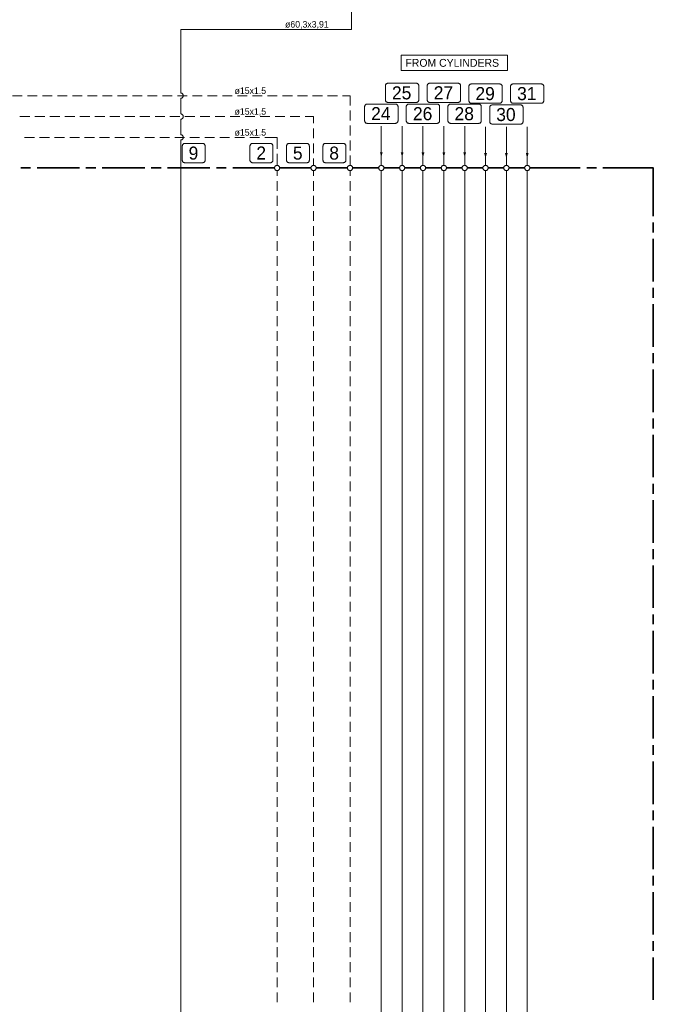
# Model space of a CAD drawing. Header units: millimetres. Extents: x 0 to 138, y 0 to 47.
# Tile 130 of 165: x 46 to 54, y 12 to 24. Entities that reach past the tile are written whole.
import ezdxf

# ---------------------------------------------------------------- set-up
doc = ezdxf.new("R2010")
doc.units = ezdxf.units.MM
for name, color, linetype in [('PDF_Geomertry', 7, 'Continuous'), ('PDF_Solid Fills', 7, 'Continuous'), ('PDF_Text', 7, 'Continuous')]:
    doc.layers.add(name, color=color, linetype=linetype)
doc.styles.add('PDF Arial', font='txt')

msp = doc.modelspace()

# ---------------------------------------------------------------- linework, layer by layer
at = {"layer": 'PDF_Geomertry', "lineweight": 15}
for points in [[(48.136, 22.709), (48.136, 23.476), (50.198, 23.476), (50.198, 27.676), (50.229, 27.668), (50.167, 27.652), (50.229, 27.637), (50.167, 27.621), (50.229, 27.605), (50.167, 27.59), (50.198, 27.581)], [(46.224, 22.678), (46.106, 22.678)], [(46.404, 22.678), (46.286, 22.678)], [(46.585, 22.678), (46.467, 22.678)], [(46.767, 22.678), (46.649, 22.678)], [(46.948, 22.678), (46.83, 22.678)], [(47.128, 22.678), (47.01, 22.678)], [(47.31, 22.678), (47.192, 22.678)], [(47.491, 22.678), (47.373, 22.678)], [(47.672, 22.678), (47.554, 22.678)], [(47.853, 22.678), (47.735, 22.678)], [(48.034, 22.678), (47.916, 22.678)], [(48.215, 22.678), (48.097, 22.678)], [(48.136, 22.458), (48.136, 22.647), (48.14, 22.647), (48.144, 22.647), (48.148, 22.648), (48.152, 22.651), (48.155, 22.653), (48.158, 22.655), (48.161, 22.659), (48.163, 22.662), (48.165, 22.666), (48.167, 22.669), (48.167, 22.673), (48.167, 22.678), (48.167, 22.682), (48.167, 22.686), (48.165, 22.69), (48.163, 22.694), (48.161, 22.697), (48.158, 22.7), (48.155, 22.703), (48.152, 22.705), (48.148, 22.707), (48.144, 22.708), (48.14, 22.709), (48.136, 22.709), (48.14, 22.709), (48.144, 22.708), (48.148, 22.707), (48.152, 22.705), (48.155, 22.703), (48.158, 22.7), (48.161, 22.697), (48.163, 22.694), (48.165, 22.69), (48.167, 22.686), (48.167, 22.682), (48.167, 22.678), (48.167, 22.673), (48.167, 22.669), (48.165, 22.666), (48.163, 22.662), (48.161, 22.659), (48.158, 22.655), (48.155, 22.653), (48.152, 22.651), (48.148, 22.648), (48.144, 22.647), (48.14, 22.647), (48.136, 22.647)], [(48.397, 22.678), (48.278, 22.678)], [(48.578, 22.678), (48.46, 22.678)], [(48.758, 22.678), (48.64, 22.678)], [(48.94, 22.678), (48.822, 22.678)], [(49.121, 22.678), (49.003, 22.678)], [(49.302, 22.678), (49.184, 22.678)], [(49.483, 22.678), (49.365, 22.678)], [(49.664, 22.678), (49.546, 22.678)], [(49.845, 22.678), (49.727, 22.678)], [(50.027, 22.678), (49.908, 22.678)], [(50.179, 22.561), (50.179, 22.678), (50.09, 22.678)], [(48.136, 22.206), (48.136, 22.395), (48.14, 22.395), (48.144, 22.396), (48.148, 22.397), (48.152, 22.399), (48.155, 22.401), (48.158, 22.404), (48.161, 22.407), (48.163, 22.41), (48.165, 22.415), (48.167, 22.418), (48.167, 22.422), (48.167, 22.426), (48.167, 22.43), (48.167, 22.435), (48.165, 22.438), (48.163, 22.442), (48.161, 22.446), (48.158, 22.448), (48.155, 22.451), (48.152, 22.453), (48.148, 22.455), (48.144, 22.457), (48.14, 22.458), (48.136, 22.458), (48.14, 22.458), (48.144, 22.457), (48.148, 22.455), (48.152, 22.453), (48.155, 22.451), (48.158, 22.448), (48.161, 22.446), (48.163, 22.442), (48.165, 22.438), (48.167, 22.435), (48.167, 22.43), (48.167, 22.426), (48.167, 22.422), (48.167, 22.418), (48.165, 22.415), (48.163, 22.41), (48.161, 22.407), (48.158, 22.404), (48.155, 22.401), (48.152, 22.399), (48.148, 22.397), (48.144, 22.396), (48.14, 22.395), (48.136, 22.395)], [(50.179, 22.38), (50.179, 22.498)], [(46.315, 22.426), (46.197, 22.426)], [(46.495, 22.426), (46.377, 22.426)], [(46.677, 22.426), (46.558, 22.426)], [(46.858, 22.426), (46.74, 22.426)], [(47.039, 22.426), (46.921, 22.426)], [(47.22, 22.426), (47.102, 22.426)], [(47.401, 22.426), (47.283, 22.426)], [(47.582, 22.426), (47.464, 22.426)], [(47.763, 22.426), (47.645, 22.426)], [(47.945, 22.426), (47.827, 22.426)], [(48.125, 22.426), (48.007, 22.426)], [(48.306, 22.426), (48.188, 22.426)], [(48.488, 22.426), (48.37, 22.426)], [(48.669, 22.426), (48.551, 22.426)], [(48.85, 22.426), (48.732, 22.426)], [(49.031, 22.426), (48.913, 22.426)], [(49.212, 22.426), (49.094, 22.426)], [(49.393, 22.426), (49.275, 22.426)], [(49.574, 22.426), (49.456, 22.426)], [(49.739, 22.345), (49.739, 22.426), (49.637, 22.426)], [(50.179, 22.199), (50.179, 22.317)], [(48.136, 5.301), (48.136, 22.144), (48.14, 22.144), (48.144, 22.144), (48.148, 22.146), (48.152, 22.148), (48.155, 22.15), (48.158, 22.153), (48.161, 22.155), (48.163, 22.159), (48.165, 22.163), (48.167, 22.167), (48.167, 22.171), (48.167, 22.175), (48.167, 22.179), (48.167, 22.183), (48.165, 22.187), (48.163, 22.19), (48.161, 22.194), (48.158, 22.197), (48.155, 22.2), (48.152, 22.202), (48.148, 22.204), (48.144, 22.205), (48.14, 22.206), (48.136, 22.206), (48.14, 22.206), (48.144, 22.205), (48.148, 22.204), (48.152, 22.202), (48.155, 22.2), (48.158, 22.197), (48.161, 22.194), (48.163, 22.19), (48.165, 22.187), (48.167, 22.183), (48.167, 22.179), (48.167, 22.175), (48.167, 22.171), (48.167, 22.167), (48.165, 22.163), (48.163, 22.159), (48.161, 22.155), (48.158, 22.153), (48.155, 22.15), (48.152, 22.148), (48.148, 22.146), (48.144, 22.144), (48.14, 22.144), (48.136, 22.144)], [(49.739, 22.164), (49.739, 22.282)], [(50.556, 22.31), (50.556, 21.996)], [(50.808, 22.31), (50.808, 21.996)], [(51.059, 22.31), (51.059, 21.996)], [(51.31, 22.31), (51.31, 21.996)], [(51.563, 22.31), (51.563, 21.996)], [(51.814, 22.301), (51.814, 21.986)], [(52.065, 22.301), (52.065, 21.986)], [(52.317, 22.301), (52.317, 21.986)], [(46.371, 22.175), (46.253, 22.175)], [(46.552, 22.175), (46.434, 22.175)], [(46.733, 22.175), (46.615, 22.175)], [(46.915, 22.175), (46.797, 22.175)], [(47.095, 22.175), (46.977, 22.175)], [(47.277, 22.175), (47.158, 22.175)], [(47.458, 22.175), (47.34, 22.175)], [(47.639, 22.175), (47.521, 22.175)], [(47.82, 22.175), (47.702, 22.175)], [(48.001, 22.175), (47.883, 22.175)], [(48.182, 22.175), (48.064, 22.175)], [(48.363, 22.175), (48.245, 22.175)], [(48.545, 22.175), (48.427, 22.175)], [(48.725, 22.175), (48.607, 22.175)], [(48.906, 22.175), (48.788, 22.175)], [(49.088, 22.175), (48.97, 22.175)], [(49.299, 22.038), (49.299, 22.175), (49.151, 22.175)], [(49.739, 21.983), (49.739, 22.101)], [(50.179, 22.018), (50.179, 22.136)], [(49.299, 21.839), (49.299, 21.975)], [(50.556, 21.839), (50.556, 22.058)], [(50.808, 21.839), (50.808, 22.058)], [(51.059, 21.839), (51.059, 22.058)], [(51.31, 21.839), (51.31, 22.058)], [(51.563, 21.839), (51.563, 22.058)], [(51.814, 21.839), (51.814, 22.049)], [(52.065, 21.839), (52.065, 22.049)], [(52.317, 21.839), (52.317, 22.049)], [(49.739, 21.839), (49.739, 21.92)], [(50.179, 21.839), (50.179, 21.955)], [(49.299, 21.776), (49.299, 21.712)], [(49.739, 21.776), (49.739, 21.712)], [(50.179, 21.712), (50.179, 21.776)], [(50.556, 21.776), (50.556, 4.201)], [(50.808, 21.776), (50.808, 4.201)], [(51.059, 21.776), (51.059, 4.201)], [(51.31, 4.201), (51.31, 21.776)], [(51.563, 21.776), (51.563, 4.201)], [(51.814, 21.776), (51.814, 4.201)], [(52.065, 4.201), (52.065, 21.776)], [(52.317, 21.776), (52.317, 4.201)], [(49.299, 21.649), (49.299, 21.531)], [(49.739, 21.649), (49.739, 21.531)], [(50.179, 21.531), (50.179, 21.649)], [(49.299, 21.469), (49.299, 21.351)], [(49.739, 21.469), (49.739, 21.351)], [(50.179, 21.351), (50.179, 21.469)], [(49.299, 21.287), (49.299, 21.169)], [(49.739, 21.287), (49.739, 21.169)], [(50.179, 21.169), (50.179, 21.287)], [(49.299, 21.106), (49.299, 20.988)], [(49.739, 21.106), (49.739, 20.988)], [(50.179, 20.988), (50.179, 21.106)], [(49.299, 20.925), (49.299, 20.807)], [(49.739, 20.925), (49.739, 20.807)], [(50.179, 20.807), (50.179, 20.925)], [(49.299, 20.744), (49.299, 20.626)], [(49.739, 20.744), (49.739, 20.626)], [(50.179, 20.626), (50.179, 20.744)], [(49.299, 20.563), (49.299, 20.445)], [(49.739, 20.563), (49.739, 20.445)], [(50.179, 20.445), (50.179, 20.563)], [(49.299, 20.382), (49.299, 20.264)], [(49.739, 20.382), (49.739, 20.264)], [(50.179, 20.264), (50.179, 20.382)], [(49.299, 20.201), (49.299, 20.083)], [(49.739, 20.201), (49.739, 20.083)], [(50.179, 20.083), (50.179, 20.201)], [(49.299, 20.019), (49.299, 19.901)], [(49.739, 20.019), (49.739, 19.901)], [(50.179, 19.901), (50.179, 20.019)], [(49.299, 19.839), (49.299, 19.721)], [(49.739, 19.839), (49.739, 19.721)], [(50.179, 19.721), (50.179, 19.839)], [(49.299, 19.658), (49.299, 19.54)], [(49.739, 19.658), (49.739, 19.54)], [(50.179, 19.54), (50.179, 19.658)], [(49.299, 19.476), (49.299, 19.358)], [(49.739, 19.476), (49.739, 19.358)], [(50.179, 19.358), (50.179, 19.476)], [(49.299, 19.295), (49.299, 19.177)], [(49.739, 19.295), (49.739, 19.177)], [(50.179, 19.177), (50.179, 19.295)], [(49.299, 19.114), (49.299, 18.996)], [(49.739, 19.114), (49.739, 18.996)], [(50.179, 18.996), (50.179, 19.114)], [(49.299, 18.933), (49.299, 18.815)], [(49.739, 18.933), (49.739, 18.815)], [(50.179, 18.815), (50.179, 18.933)], [(49.299, 18.752), (49.299, 18.634)], [(49.739, 18.752), (49.739, 18.634)], [(50.179, 18.634), (50.179, 18.752)], [(49.299, 18.571), (49.299, 18.453)], [(49.739, 18.571), (49.739, 18.453)], [(50.179, 18.453), (50.179, 18.571)], [(49.299, 18.39), (49.299, 18.272)], [(49.739, 18.39), (49.739, 18.272)], [(50.179, 18.272), (50.179, 18.39)], [(49.299, 18.209), (49.299, 18.091)], [(49.739, 18.209), (49.739, 18.091)], [(50.179, 18.091), (50.179, 18.209)], [(49.299, 18.028), (49.299, 17.91)], [(49.739, 18.028), (49.739, 17.91)], [(50.179, 17.91), (50.179, 18.028)], [(49.299, 17.847), (49.299, 17.728)], [(49.739, 17.847), (49.739, 17.728)], [(50.179, 17.728), (50.179, 17.847)], [(49.299, 17.665), (49.299, 17.547)], [(49.739, 17.665), (49.739, 17.547)], [(50.179, 17.547), (50.179, 17.665)], [(49.299, 17.484), (49.299, 17.366)], [(49.739, 17.484), (49.739, 17.366)], [(50.179, 17.366), (50.179, 17.484)], [(49.299, 17.303), (49.299, 17.185)], [(49.739, 17.303), (49.739, 17.185)], [(50.179, 17.185), (50.179, 17.303)], [(49.299, 17.122), (49.299, 17.004)], [(49.739, 17.122), (49.739, 17.004)], [(50.179, 17.004), (50.179, 17.122)], [(49.299, 16.941), (49.299, 16.823)], [(49.739, 16.941), (49.739, 16.823)], [(50.179, 16.823), (50.179, 16.941)], [(49.299, 16.76), (49.299, 16.642)], [(49.739, 16.76), (49.739, 16.642)], [(50.179, 16.642), (50.179, 16.76)], [(49.299, 16.579), (49.299, 16.46)], [(49.739, 16.579), (49.739, 16.46)], [(50.179, 16.46), (50.179, 16.579)], [(49.299, 16.398), (49.299, 16.28)], [(49.739, 16.398), (49.739, 16.28)], [(50.179, 16.28), (50.179, 16.398)], [(49.299, 16.217), (49.299, 16.098)], [(49.739, 16.217), (49.739, 16.098)], [(50.179, 16.098), (50.179, 16.217)], [(49.299, 16.035), (49.299, 15.917)], [(49.739, 16.035), (49.739, 15.917)], [(50.179, 15.917), (50.179, 16.035)], [(49.299, 15.854), (49.299, 15.736)], [(49.739, 15.854), (49.739, 15.736)], [(50.179, 15.736), (50.179, 15.854)], [(49.299, 15.673), (49.299, 15.555)], [(49.739, 15.673), (49.739, 15.555)], [(50.179, 15.555), (50.179, 15.673)], [(49.299, 15.492), (49.299, 15.374)], [(49.739, 15.492), (49.739, 15.374)], [(50.179, 15.374), (50.179, 15.492)], [(49.299, 15.311), (49.299, 15.193)], [(49.739, 15.311), (49.739, 15.193)], [(50.179, 15.193), (50.179, 15.311)], [(49.299, 15.13), (49.299, 15.012)], [(49.739, 15.13), (49.739, 15.012)], [(50.179, 15.012), (50.179, 15.13)], [(49.299, 14.949), (49.299, 14.83)], [(49.739, 14.949), (49.739, 14.83)], [(50.179, 14.83), (50.179, 14.949)], [(49.299, 14.768), (49.299, 14.65)], [(49.739, 14.768), (49.739, 14.65)], [(50.179, 14.65), (50.179, 14.768)], [(49.299, 14.587), (49.299, 14.469)], [(49.739, 14.587), (49.739, 14.469)], [(50.179, 14.469), (50.179, 14.587)], [(49.299, 14.405), (49.299, 14.287)], [(49.739, 14.405), (49.739, 14.287)], [(50.179, 14.287), (50.179, 14.405)], [(49.299, 14.224), (49.299, 14.106)], [(49.739, 14.224), (49.739, 14.106)], [(50.179, 14.106), (50.179, 14.224)], [(49.299, 14.044), (49.299, 13.926)], [(49.739, 14.044), (49.739, 13.926)], [(50.179, 13.926), (50.179, 14.044)], [(49.299, 13.862), (49.299, 13.744)], [(49.739, 13.862), (49.739, 13.744)], [(50.179, 13.744), (50.179, 13.862)], [(49.299, 13.681), (49.299, 13.563)], [(49.739, 13.681), (49.739, 13.563)], [(50.179, 13.563), (50.179, 13.681)], [(49.299, 13.5), (49.299, 13.382)], [(49.739, 13.5), (49.739, 13.382)], [(50.179, 13.382), (50.179, 13.5)], [(49.299, 13.319), (49.299, 13.201)], [(49.739, 13.319), (49.739, 13.201)], [(50.179, 13.201), (50.179, 13.319)], [(49.299, 13.138), (49.299, 13.02)], [(49.739, 13.138), (49.739, 13.02)], [(50.179, 13.02), (50.179, 13.138)], [(49.299, 12.957), (49.299, 12.839)], [(49.739, 12.957), (49.739, 12.839)], [(50.179, 12.839), (50.179, 12.957)], [(49.299, 12.776), (49.299, 12.658)], [(49.739, 12.776), (49.739, 12.658)], [(50.179, 12.658), (50.179, 12.776)], [(49.299, 12.594), (49.299, 12.476)], [(49.739, 12.594), (49.739, 12.476)], [(50.179, 12.476), (50.179, 12.594)], [(49.299, 12.414), (49.299, 12.296)], [(49.739, 12.414), (49.739, 12.296)], [(50.179, 12.296), (50.179, 12.414)], [(49.299, 12.233), (49.299, 12.115)], [(49.739, 12.233), (49.739, 12.115)], [(50.179, 12.115), (50.179, 12.233)], [(49.299, 12.051), (49.299, 11.933)], [(49.739, 12.051), (49.739, 11.933)], [(50.179, 11.933), (50.179, 12.051)], [(49.299, 11.87), (49.299, 11.752)], [(49.739, 11.87), (49.739, 11.752)], [(50.179, 11.752), (50.179, 11.87)]]:
    msp.add_lwpolyline(points, dxfattribs=at)
for points in [[(50.795, 23.168), (50.795, 22.98), (52.078, 22.98), (52.078, 23.168), (50.795, 23.168)], [(49.331, 21.807), (49.33, 21.811), (49.329, 21.815), (49.328, 21.819), (49.327, 21.823), (49.324, 21.826), (49.322, 21.829), (49.318, 21.832), (49.315, 21.834), (49.311, 21.836), (49.307, 21.837), (49.303, 21.838), (49.299, 21.839), (49.295, 21.838), (49.291, 21.837), (49.287, 21.836), (49.283, 21.834), (49.28, 21.832), (49.277, 21.829), (49.274, 21.826), (49.272, 21.823), (49.27, 21.819), (49.269, 21.815), (49.268, 21.811), (49.267, 21.807), (49.268, 21.803), (49.269, 21.799), (49.27, 21.795), (49.272, 21.792), (49.274, 21.788), (49.277, 21.785), (49.28, 21.782), (49.283, 21.78), (49.287, 21.778), (49.291, 21.777), (49.295, 21.776), (49.299, 21.776), (49.303, 21.776), (49.307, 21.777), (49.311, 21.778), (49.315, 21.78), (49.318, 21.782), (49.322, 21.785), (49.324, 21.788), (49.327, 21.792), (49.328, 21.795), (49.329, 21.799), (49.33, 21.803), (49.331, 21.807)], [(49.771, 21.807), (49.77, 21.811), (49.77, 21.815), (49.768, 21.819), (49.766, 21.823), (49.764, 21.826), (49.761, 21.829), (49.758, 21.832), (49.755, 21.834), (49.752, 21.836), (49.747, 21.837), (49.743, 21.838), (49.739, 21.839), (49.735, 21.838), (49.731, 21.837), (49.727, 21.836), (49.724, 21.834), (49.72, 21.832), (49.717, 21.829), (49.714, 21.826), (49.712, 21.823), (49.71, 21.819), (49.709, 21.815), (49.708, 21.811), (49.708, 21.807), (49.708, 21.803), (49.709, 21.799), (49.71, 21.795), (49.712, 21.792), (49.714, 21.788), (49.717, 21.785), (49.72, 21.782), (49.724, 21.78), (49.727, 21.778), (49.731, 21.777), (49.735, 21.776), (49.739, 21.776), (49.743, 21.776), (49.747, 21.777), (49.752, 21.778), (49.755, 21.78), (49.758, 21.782), (49.761, 21.785), (49.764, 21.788), (49.766, 21.792), (49.768, 21.795), (49.77, 21.799), (49.77, 21.803), (49.771, 21.807)], [(50.21, 21.807), (50.21, 21.811), (50.21, 21.815), (50.208, 21.819), (50.206, 21.823), (50.204, 21.826), (50.202, 21.829), (50.199, 21.832), (50.195, 21.834), (50.191, 21.836), (50.188, 21.837), (50.183, 21.838), (50.179, 21.839), (50.175, 21.838), (50.171, 21.837), (50.167, 21.836), (50.163, 21.834), (50.16, 21.832), (50.157, 21.829), (50.154, 21.826), (50.152, 21.823), (50.15, 21.819), (50.149, 21.815), (50.148, 21.811), (50.148, 21.807), (50.148, 21.803), (50.149, 21.799), (50.15, 21.795), (50.152, 21.792), (50.154, 21.788), (50.157, 21.785), (50.16, 21.782), (50.163, 21.78), (50.167, 21.778), (50.171, 21.777), (50.175, 21.776), (50.179, 21.776), (50.183, 21.776), (50.188, 21.777), (50.191, 21.778), (50.195, 21.78), (50.199, 21.782), (50.202, 21.785), (50.204, 21.788), (50.206, 21.792), (50.208, 21.795), (50.21, 21.799), (50.21, 21.803), (50.21, 21.807)], [(50.588, 21.807), (50.588, 21.811), (50.587, 21.815), (50.585, 21.819), (50.583, 21.823), (50.581, 21.826), (50.578, 21.829), (50.576, 21.832), (50.572, 21.834), (50.568, 21.836), (50.565, 21.837), (50.56, 21.838), (50.556, 21.839), (50.552, 21.838), (50.548, 21.837), (50.545, 21.836), (50.54, 21.834), (50.538, 21.832), (50.534, 21.829), (50.531, 21.826), (50.529, 21.823), (50.527, 21.819), (50.526, 21.815), (50.525, 21.811), (50.525, 21.807), (50.525, 21.803), (50.526, 21.799), (50.527, 21.795), (50.529, 21.792), (50.531, 21.788), (50.534, 21.785), (50.538, 21.782), (50.54, 21.78), (50.545, 21.778), (50.548, 21.777), (50.552, 21.776), (50.556, 21.776), (50.56, 21.776), (50.565, 21.777), (50.568, 21.778), (50.572, 21.78), (50.576, 21.782), (50.578, 21.785), (50.581, 21.788), (50.583, 21.792), (50.585, 21.795), (50.587, 21.799), (50.588, 21.803), (50.588, 21.807)], [(50.839, 21.807), (50.839, 21.811), (50.838, 21.815), (50.837, 21.819), (50.835, 21.823), (50.833, 21.826), (50.83, 21.829), (50.827, 21.832), (50.824, 21.834), (50.82, 21.836), (50.816, 21.837), (50.812, 21.838), (50.808, 21.839), (50.803, 21.838), (50.8, 21.837), (50.796, 21.836), (50.792, 21.834), (50.789, 21.832), (50.785, 21.829), (50.783, 21.826), (50.781, 21.823), (50.778, 21.819), (50.778, 21.815), (50.777, 21.811), (50.777, 21.807), (50.777, 21.803), (50.778, 21.799), (50.778, 21.795), (50.781, 21.792), (50.783, 21.788), (50.785, 21.785), (50.789, 21.782), (50.792, 21.78), (50.796, 21.778), (50.8, 21.777), (50.803, 21.776), (50.808, 21.776), (50.812, 21.776), (50.816, 21.777), (50.82, 21.778), (50.824, 21.78), (50.827, 21.782), (50.83, 21.785), (50.833, 21.788), (50.835, 21.792), (50.837, 21.795), (50.838, 21.799), (50.839, 21.803), (50.839, 21.807)], [(51.091, 21.807), (51.09, 21.811), (51.09, 21.815), (51.088, 21.819), (51.087, 21.823), (51.084, 21.826), (51.081, 21.829), (51.078, 21.832), (51.075, 21.834), (51.072, 21.836), (51.067, 21.837), (51.063, 21.838), (51.059, 21.839), (51.055, 21.838), (51.052, 21.837), (51.047, 21.836), (51.044, 21.834), (51.04, 21.832), (51.037, 21.829), (51.034, 21.826), (51.032, 21.823), (51.031, 21.819), (51.029, 21.815), (51.028, 21.811), (51.028, 21.807), (51.028, 21.803), (51.029, 21.799), (51.031, 21.795), (51.032, 21.792), (51.034, 21.788), (51.037, 21.785), (51.04, 21.782), (51.044, 21.78), (51.047, 21.778), (51.052, 21.777), (51.055, 21.776), (51.059, 21.776), (51.063, 21.776), (51.067, 21.777), (51.072, 21.778), (51.075, 21.78), (51.078, 21.782), (51.081, 21.785), (51.084, 21.788), (51.087, 21.792), (51.088, 21.795), (51.09, 21.799), (51.09, 21.803), (51.091, 21.807)], [(51.342, 21.807), (51.342, 21.811), (51.341, 21.815), (51.34, 21.819), (51.338, 21.823), (51.335, 21.826), (51.333, 21.829), (51.33, 21.832), (51.327, 21.834), (51.323, 21.836), (51.319, 21.837), (51.315, 21.838), (51.31, 21.839), (51.307, 21.838), (51.303, 21.837), (51.299, 21.836), (51.295, 21.834), (51.292, 21.832), (51.288, 21.829), (51.286, 21.826), (51.283, 21.823), (51.282, 21.819), (51.281, 21.815), (51.28, 21.811), (51.279, 21.807), (51.28, 21.803), (51.281, 21.799), (51.282, 21.795), (51.283, 21.792), (51.286, 21.788), (51.288, 21.785), (51.292, 21.782), (51.295, 21.78), (51.299, 21.778), (51.303, 21.777), (51.307, 21.776), (51.31, 21.776), (51.315, 21.776), (51.319, 21.777), (51.323, 21.778), (51.327, 21.78), (51.33, 21.782), (51.333, 21.785), (51.335, 21.788), (51.338, 21.792), (51.34, 21.795), (51.341, 21.799), (51.342, 21.803), (51.342, 21.807)], [(51.594, 21.807), (51.593, 21.811), (51.592, 21.815), (51.591, 21.819), (51.59, 21.823), (51.587, 21.826), (51.585, 21.829), (51.581, 21.832), (51.578, 21.834), (51.574, 21.836), (51.57, 21.837), (51.566, 21.838), (51.563, 21.839), (51.558, 21.838), (51.554, 21.837), (51.55, 21.836), (51.547, 21.834), (51.543, 21.832), (51.54, 21.829), (51.538, 21.826), (51.535, 21.823), (51.533, 21.819), (51.532, 21.815), (51.531, 21.811), (51.531, 21.807), (51.531, 21.803), (51.532, 21.799), (51.533, 21.795), (51.535, 21.792), (51.538, 21.788), (51.54, 21.785), (51.543, 21.782), (51.547, 21.78), (51.55, 21.778), (51.554, 21.777), (51.558, 21.776), (51.563, 21.776), (51.566, 21.776), (51.57, 21.777), (51.574, 21.778), (51.578, 21.78), (51.581, 21.782), (51.585, 21.785), (51.587, 21.788), (51.59, 21.792), (51.591, 21.795), (51.592, 21.799), (51.593, 21.803), (51.594, 21.807)], [(51.845, 21.807), (51.845, 21.811), (51.844, 21.815), (51.843, 21.819), (51.841, 21.823), (51.839, 21.826), (51.836, 21.829), (51.833, 21.832), (51.829, 21.834), (51.826, 21.836), (51.822, 21.837), (51.818, 21.838), (51.814, 21.839), (51.81, 21.838), (51.806, 21.837), (51.802, 21.836), (51.798, 21.834), (51.795, 21.832), (51.792, 21.829), (51.789, 21.826), (51.786, 21.823), (51.785, 21.819), (51.783, 21.815), (51.783, 21.811), (51.782, 21.807), (51.783, 21.803), (51.783, 21.799), (51.785, 21.795), (51.786, 21.792), (51.789, 21.788), (51.792, 21.785), (51.795, 21.782), (51.798, 21.78), (51.802, 21.778), (51.806, 21.777), (51.81, 21.776), (51.814, 21.776), (51.818, 21.776), (51.822, 21.777), (51.826, 21.778), (51.829, 21.78), (51.833, 21.782), (51.836, 21.785), (51.839, 21.788), (51.841, 21.792), (51.843, 21.795), (51.844, 21.799), (51.845, 21.803), (51.845, 21.807)], [(52.097, 21.807), (52.097, 21.811), (52.096, 21.815), (52.095, 21.819), (52.092, 21.823), (52.09, 21.826), (52.088, 21.829), (52.084, 21.832), (52.081, 21.834), (52.077, 21.836), (52.074, 21.837), (52.07, 21.838), (52.065, 21.839), (52.061, 21.838), (52.057, 21.837), (52.053, 21.836), (52.049, 21.834), (52.046, 21.832), (52.043, 21.829), (52.04, 21.826), (52.038, 21.823), (52.036, 21.819), (52.035, 21.815), (52.034, 21.811), (52.034, 21.807), (52.034, 21.803), (52.035, 21.799), (52.036, 21.795), (52.038, 21.792), (52.04, 21.788), (52.043, 21.785), (52.046, 21.782), (52.049, 21.78), (52.053, 21.778), (52.057, 21.777), (52.061, 21.776), (52.065, 21.776), (52.07, 21.776), (52.074, 21.777), (52.077, 21.778), (52.081, 21.78), (52.084, 21.782), (52.088, 21.785), (52.09, 21.788), (52.092, 21.792), (52.095, 21.795), (52.096, 21.799), (52.097, 21.803), (52.097, 21.807)], [(52.348, 21.807), (52.348, 21.811), (52.347, 21.815), (52.346, 21.819), (52.344, 21.823), (52.342, 21.826), (52.339, 21.829), (52.335, 21.832), (52.333, 21.834), (52.328, 21.836), (52.325, 21.837), (52.321, 21.838), (52.317, 21.839), (52.313, 21.838), (52.308, 21.837), (52.305, 21.836), (52.301, 21.834), (52.297, 21.832), (52.295, 21.829), (52.292, 21.826), (52.29, 21.823), (52.288, 21.819), (52.286, 21.815), (52.285, 21.811), (52.285, 21.807), (52.285, 21.803), (52.286, 21.799), (52.288, 21.795), (52.29, 21.792), (52.292, 21.788), (52.295, 21.785), (52.297, 21.782), (52.301, 21.78), (52.305, 21.778), (52.308, 21.777), (52.313, 21.776), (52.317, 21.776), (52.321, 21.776), (52.325, 21.777), (52.328, 21.778), (52.333, 21.78), (52.335, 21.782), (52.339, 21.785), (52.342, 21.788), (52.344, 21.792), (52.346, 21.795), (52.347, 21.799), (52.348, 21.803), (52.348, 21.807)]]:
    msp.add_lwpolyline(points, close=True, dxfattribs=at)
at = {"layer": 'PDF_Geomertry', "lineweight": 9}
for points in [[(50.978, 22.828), (50.982, 22.828), (50.985, 22.828), (50.99, 22.826), (50.993, 22.824), (50.997, 22.822), (51, 22.819), (51.003, 22.817), (51.005, 22.813), (51.006, 22.809), (51.008, 22.805), (51.009, 22.801), (51.009, 22.797), (51.009, 22.628), (51.009, 22.623), (51.008, 22.619), (51.006, 22.615), (51.005, 22.612), (51.003, 22.608), (51, 22.605), (50.997, 22.603), (50.993, 22.6), (50.99, 22.598), (50.985, 22.597), (50.982, 22.597), (50.978, 22.596), (50.638, 22.596), (50.634, 22.597), (50.63, 22.597), (50.626, 22.598), (50.622, 22.6), (50.619, 22.603), (50.616, 22.605), (50.613, 22.608), (50.611, 22.612), (50.609, 22.615), (50.608, 22.619), (50.607, 22.623), (50.607, 22.628), (50.607, 22.797), (50.607, 22.801), (50.608, 22.805), (50.609, 22.809), (50.611, 22.813), (50.613, 22.817), (50.616, 22.819), (50.619, 22.822), (50.622, 22.824), (50.626, 22.826), (50.63, 22.828), (50.634, 22.828), (50.638, 22.828), (50.978, 22.828)], [(51.481, 22.828), (51.485, 22.828), (51.489, 22.828), (51.492, 22.826), (51.497, 22.824), (51.499, 22.822), (51.503, 22.819), (51.506, 22.817), (51.508, 22.813), (51.51, 22.809), (51.511, 22.805), (51.512, 22.801), (51.512, 22.797), (51.512, 22.628), (51.512, 22.623), (51.511, 22.619), (51.51, 22.615), (51.508, 22.612), (51.506, 22.608), (51.503, 22.605), (51.499, 22.603), (51.497, 22.6), (51.492, 22.598), (51.489, 22.597), (51.485, 22.597), (51.481, 22.596), (51.141, 22.596), (51.137, 22.597), (51.133, 22.597), (51.129, 22.598), (51.125, 22.6), (51.122, 22.603), (51.119, 22.605), (51.116, 22.608), (51.114, 22.612), (51.112, 22.615), (51.11, 22.619), (51.11, 22.623), (51.11, 22.628), (51.11, 22.797), (51.11, 22.801), (51.11, 22.805), (51.112, 22.809), (51.114, 22.813), (51.116, 22.817), (51.119, 22.819), (51.122, 22.822), (51.125, 22.824), (51.129, 22.826), (51.133, 22.828), (51.137, 22.828), (51.141, 22.828), (51.481, 22.828)], [(51.983, 22.819), (51.988, 22.819), (51.992, 22.818), (51.995, 22.817), (51.999, 22.815), (52.003, 22.812), (52.006, 22.81), (52.008, 22.807), (52.01, 22.803), (52.013, 22.8), (52.014, 22.796), (52.015, 22.792), (52.015, 22.787), (52.015, 22.618), (52.015, 22.614), (52.014, 22.61), (52.013, 22.606), (52.01, 22.602), (52.008, 22.599), (52.006, 22.596), (52.003, 22.593), (51.999, 22.591), (51.995, 22.589), (51.992, 22.587), (51.988, 22.587), (51.983, 22.587), (51.644, 22.587), (51.64, 22.587), (51.636, 22.587), (51.632, 22.589), (51.628, 22.591), (51.625, 22.593), (51.622, 22.596), (51.619, 22.599), (51.617, 22.602), (51.615, 22.606), (51.614, 22.61), (51.613, 22.614), (51.613, 22.618), (51.613, 22.787), (51.613, 22.792), (51.614, 22.796), (51.615, 22.8), (51.617, 22.803), (51.619, 22.807), (51.622, 22.81), (51.625, 22.812), (51.628, 22.815), (51.632, 22.817), (51.636, 22.818), (51.64, 22.819), (51.644, 22.819), (51.983, 22.819)], [(52.486, 22.819), (52.49, 22.819), (52.495, 22.818), (52.499, 22.817), (52.502, 22.815), (52.506, 22.812), (52.508, 22.81), (52.511, 22.807), (52.514, 22.803), (52.515, 22.8), (52.517, 22.796), (52.517, 22.792), (52.518, 22.787), (52.518, 22.618), (52.517, 22.614), (52.517, 22.61), (52.515, 22.606), (52.514, 22.602), (52.511, 22.599), (52.508, 22.596), (52.506, 22.593), (52.502, 22.591), (52.499, 22.589), (52.495, 22.587), (52.49, 22.587), (52.486, 22.587), (52.147, 22.587), (52.143, 22.587), (52.139, 22.587), (52.135, 22.589), (52.131, 22.591), (52.128, 22.593), (52.124, 22.596), (52.122, 22.599), (52.12, 22.602), (52.118, 22.606), (52.117, 22.61), (52.116, 22.614), (52.115, 22.618), (52.115, 22.787), (52.116, 22.792), (52.117, 22.796), (52.118, 22.8), (52.12, 22.803), (52.122, 22.807), (52.124, 22.81), (52.128, 22.812), (52.131, 22.815), (52.135, 22.817), (52.139, 22.818), (52.143, 22.819), (52.147, 22.819), (52.486, 22.819)], [(50.727, 22.577), (50.73, 22.577), (50.734, 22.576), (50.738, 22.575), (50.742, 22.573), (50.745, 22.571), (50.749, 22.568), (50.751, 22.565), (50.753, 22.562), (50.755, 22.558), (50.756, 22.554), (50.757, 22.55), (50.758, 22.546), (50.758, 22.376), (50.757, 22.372), (50.756, 22.368), (50.755, 22.364), (50.753, 22.36), (50.751, 22.357), (50.749, 22.354), (50.745, 22.351), (50.742, 22.348), (50.738, 22.347), (50.734, 22.346), (50.73, 22.345), (50.727, 22.344), (50.387, 22.344), (50.383, 22.345), (50.378, 22.346), (50.374, 22.347), (50.371, 22.348), (50.367, 22.351), (50.365, 22.354), (50.362, 22.357), (50.359, 22.36), (50.358, 22.364), (50.356, 22.368), (50.356, 22.372), (50.355, 22.376), (50.355, 22.546), (50.356, 22.55), (50.356, 22.554), (50.358, 22.558), (50.359, 22.562), (50.362, 22.565), (50.365, 22.568), (50.367, 22.571), (50.371, 22.573), (50.374, 22.575), (50.378, 22.576), (50.383, 22.577), (50.387, 22.577), (50.727, 22.577)], [(51.229, 22.577), (51.233, 22.577), (51.237, 22.576), (51.241, 22.575), (51.245, 22.573), (51.248, 22.571), (51.252, 22.568), (51.254, 22.565), (51.256, 22.562), (51.258, 22.558), (51.259, 22.554), (51.26, 22.55), (51.26, 22.546), (51.26, 22.376), (51.26, 22.372), (51.259, 22.368), (51.258, 22.364), (51.256, 22.36), (51.254, 22.357), (51.252, 22.354), (51.248, 22.351), (51.245, 22.348), (51.241, 22.347), (51.237, 22.346), (51.233, 22.345), (51.229, 22.344), (50.89, 22.344), (50.885, 22.345), (50.881, 22.346), (50.878, 22.347), (50.874, 22.348), (50.87, 22.351), (50.867, 22.354), (50.865, 22.357), (50.863, 22.36), (50.86, 22.364), (50.859, 22.368), (50.858, 22.372), (50.858, 22.376), (50.858, 22.546), (50.858, 22.55), (50.859, 22.554), (50.86, 22.558), (50.863, 22.562), (50.865, 22.565), (50.867, 22.568), (50.87, 22.571), (50.874, 22.573), (50.878, 22.575), (50.881, 22.576), (50.885, 22.577), (50.89, 22.577), (51.229, 22.577)], [(51.732, 22.577), (51.736, 22.577), (51.74, 22.576), (51.744, 22.575), (51.748, 22.573), (51.752, 22.571), (51.754, 22.568), (51.757, 22.565), (51.759, 22.562), (51.761, 22.558), (51.763, 22.554), (51.763, 22.55), (51.763, 22.546), (51.763, 22.376), (51.763, 22.372), (51.763, 22.368), (51.761, 22.364), (51.759, 22.36), (51.757, 22.357), (51.754, 22.354), (51.752, 22.351), (51.748, 22.348), (51.744, 22.347), (51.74, 22.346), (51.736, 22.345), (51.732, 22.344), (51.392, 22.344), (51.388, 22.345), (51.384, 22.346), (51.381, 22.347), (51.377, 22.348), (51.374, 22.351), (51.37, 22.354), (51.367, 22.357), (51.365, 22.36), (51.363, 22.364), (51.362, 22.368), (51.361, 22.372), (51.361, 22.376), (51.361, 22.546), (51.361, 22.55), (51.362, 22.554), (51.363, 22.558), (51.365, 22.562), (51.367, 22.565), (51.37, 22.568), (51.374, 22.571), (51.377, 22.573), (51.381, 22.575), (51.384, 22.576), (51.388, 22.577), (51.392, 22.577), (51.732, 22.577)], [(52.235, 22.568), (52.239, 22.567), (52.243, 22.567), (52.247, 22.565), (52.251, 22.564), (52.254, 22.561), (52.257, 22.558), (52.26, 22.555), (52.262, 22.552), (52.264, 22.548), (52.265, 22.544), (52.266, 22.54), (52.266, 22.536), (52.266, 22.367), (52.266, 22.362), (52.265, 22.358), (52.264, 22.355), (52.262, 22.351), (52.26, 22.347), (52.257, 22.344), (52.254, 22.342), (52.251, 22.34), (52.247, 22.337), (52.243, 22.336), (52.239, 22.335), (52.235, 22.335), (51.895, 22.335), (51.891, 22.335), (51.888, 22.336), (51.883, 22.337), (51.88, 22.34), (51.877, 22.342), (51.873, 22.344), (51.87, 22.347), (51.868, 22.351), (51.867, 22.355), (51.865, 22.358), (51.864, 22.362), (51.864, 22.367), (51.864, 22.536), (51.864, 22.54), (51.865, 22.544), (51.867, 22.548), (51.868, 22.552), (51.87, 22.555), (51.873, 22.558), (51.877, 22.561), (51.88, 22.564), (51.883, 22.565), (51.888, 22.567), (51.891, 22.567), (51.895, 22.568), (52.235, 22.568)], [(48.4, 22.103), (48.404, 22.102), (48.408, 22.101), (48.412, 22.1), (48.416, 22.098), (48.42, 22.096), (48.422, 22.093), (48.425, 22.09), (48.427, 22.087), (48.429, 22.083), (48.431, 22.079), (48.431, 22.075), (48.431, 22.071), (48.431, 21.901), (48.431, 21.897), (48.431, 21.893), (48.429, 21.89), (48.427, 21.885), (48.425, 21.882), (48.422, 21.879), (48.42, 21.876), (48.416, 21.874), (48.412, 21.872), (48.408, 21.871), (48.404, 21.87), (48.4, 21.87), (48.186, 21.87), (48.182, 21.87), (48.178, 21.871), (48.174, 21.872), (48.171, 21.874), (48.167, 21.876), (48.164, 21.879), (48.161, 21.882), (48.159, 21.885), (48.157, 21.89), (48.156, 21.893), (48.155, 21.897), (48.155, 21.901), (48.155, 22.071), (48.155, 22.075), (48.156, 22.079), (48.157, 22.083), (48.159, 22.087), (48.161, 22.09), (48.164, 22.093), (48.167, 22.096), (48.171, 22.098), (48.174, 22.1), (48.178, 22.101), (48.182, 22.102), (48.186, 22.103), (48.4, 22.103)], [(49.217, 22.103), (49.222, 22.102), (49.226, 22.101), (49.229, 22.1), (49.233, 22.098), (49.236, 22.096), (49.24, 22.093), (49.242, 22.09), (49.245, 22.087), (49.247, 22.083), (49.248, 22.079), (49.249, 22.075), (49.249, 22.071), (49.249, 21.901), (49.249, 21.897), (49.248, 21.893), (49.247, 21.89), (49.245, 21.885), (49.242, 21.882), (49.24, 21.879), (49.236, 21.876), (49.233, 21.874), (49.229, 21.872), (49.226, 21.871), (49.222, 21.87), (49.217, 21.87), (49.003, 21.87), (48.999, 21.87), (48.995, 21.871), (48.992, 21.872), (48.988, 21.874), (48.985, 21.876), (48.981, 21.879), (48.978, 21.882), (48.977, 21.885), (48.974, 21.89), (48.973, 21.893), (48.972, 21.897), (48.972, 21.901), (48.972, 22.071), (48.972, 22.075), (48.973, 22.079), (48.974, 22.083), (48.977, 22.087), (48.978, 22.09), (48.981, 22.093), (48.985, 22.096), (48.988, 22.098), (48.992, 22.1), (48.995, 22.101), (48.999, 22.102), (49.003, 22.103), (49.217, 22.103)], [(49.658, 22.103), (49.661, 22.102), (49.665, 22.101), (49.67, 22.1), (49.673, 22.098), (49.677, 22.096), (49.68, 22.093), (49.682, 22.09), (49.685, 22.087), (49.686, 22.083), (49.688, 22.079), (49.688, 22.075), (49.689, 22.071), (49.689, 21.901), (49.688, 21.897), (49.688, 21.893), (49.686, 21.89), (49.685, 21.885), (49.682, 21.882), (49.68, 21.879), (49.677, 21.876), (49.673, 21.874), (49.67, 21.872), (49.665, 21.871), (49.661, 21.87), (49.658, 21.87), (49.444, 21.87), (49.44, 21.87), (49.435, 21.871), (49.431, 21.872), (49.428, 21.874), (49.424, 21.876), (49.422, 21.879), (49.419, 21.882), (49.417, 21.885), (49.415, 21.89), (49.413, 21.893), (49.413, 21.897), (49.413, 21.901), (49.413, 22.071), (49.413, 22.075), (49.413, 22.079), (49.415, 22.083), (49.417, 22.087), (49.419, 22.09), (49.422, 22.093), (49.424, 22.096), (49.428, 22.098), (49.431, 22.1), (49.435, 22.101), (49.44, 22.102), (49.444, 22.103), (49.658, 22.103)], [(50.097, 22.103), (50.102, 22.102), (50.106, 22.101), (50.11, 22.1), (50.113, 22.098), (50.117, 22.096), (50.12, 22.093), (50.122, 22.09), (50.124, 22.087), (50.127, 22.083), (50.128, 22.079), (50.128, 22.075), (50.129, 22.071), (50.129, 21.901), (50.128, 21.897), (50.128, 21.893), (50.127, 21.89), (50.124, 21.885), (50.122, 21.882), (50.12, 21.879), (50.117, 21.876), (50.113, 21.874), (50.11, 21.872), (50.106, 21.871), (50.102, 21.87), (50.097, 21.87), (49.883, 21.87), (49.88, 21.87), (49.876, 21.871), (49.872, 21.872), (49.868, 21.874), (49.865, 21.876), (49.861, 21.879), (49.859, 21.882), (49.856, 21.885), (49.855, 21.89), (49.853, 21.893), (49.853, 21.897), (49.852, 21.901), (49.852, 22.071), (49.853, 22.075), (49.853, 22.079), (49.855, 22.083), (49.856, 22.087), (49.859, 22.09), (49.861, 22.093), (49.865, 22.096), (49.868, 22.098), (49.872, 22.1), (49.876, 22.101), (49.88, 22.102), (49.883, 22.103), (50.097, 22.103)]]:
    msp.add_lwpolyline(points, close=True, dxfattribs=at)
at = {"layer": 'PDF_Geomertry', "lineweight": 35}
for points in [[(46.206, 21.807), (46.324, 21.807)], [(46.403, 21.807), (46.915, 21.807)], [(46.993, 21.807), (47.111, 21.807)], [(47.19, 21.807), (47.702, 21.807)], [(47.781, 21.807), (47.899, 21.807)], [(47.977, 21.807), (48.489, 21.807)], [(48.568, 21.807), (48.686, 21.807)], [(48.765, 21.807), (49.267, 21.807)], [(49.331, 21.807), (49.708, 21.807)], [(49.771, 21.807), (50.148, 21.807)], [(50.21, 21.807), (50.525, 21.807)], [(50.588, 21.807), (50.777, 21.807)], [(50.839, 21.807), (51.028, 21.807)], [(51.091, 21.807), (51.279, 21.807)], [(51.342, 21.807), (51.531, 21.807)], [(51.594, 21.807), (51.782, 21.807)], [(51.845, 21.807), (52.034, 21.807)], [(52.097, 21.807), (52.285, 21.807)], [(52.348, 21.807), (52.956, 21.807)], [(53.034, 21.807), (53.152, 21.807)], [(53.231, 21.807), (53.838, 21.807), (53.838, 21.227)], [(53.838, 21.03), (53.838, 21.148)], [(53.838, 20.44), (53.838, 20.951)], [(53.838, 20.243), (53.838, 20.361)], [(53.838, 19.652), (53.838, 20.164)], [(53.838, 19.455), (53.838, 19.573)], [(53.838, 18.865), (53.838, 19.376)], [(53.838, 18.668), (53.838, 18.786)], [(53.838, 18.078), (53.838, 18.59)], [(53.838, 17.88), (53.838, 17.998)], [(53.838, 17.29), (53.838, 17.802)], [(53.838, 17.093), (53.838, 17.211)], [(53.838, 16.503), (53.838, 17.015)], [(53.838, 16.306), (53.838, 16.424)], [(53.838, 15.715), (53.838, 16.227)], [(53.838, 15.519), (53.838, 15.637)], [(53.838, 14.928), (53.838, 15.44)], [(53.838, 14.731), (53.838, 14.849)], [(53.838, 14.14), (53.838, 14.652)], [(53.838, 13.944), (53.838, 14.062)], [(53.838, 13.353), (53.838, 13.865)], [(53.838, 13.156), (53.838, 13.274)], [(53.838, 12.566), (53.838, 13.078)], [(53.838, 12.369), (53.838, 12.487)], [(53.838, 11.778), (53.838, 12.29)]]:
    msp.add_lwpolyline(points, dxfattribs=at)
at = {"layer": 'PDF_Solid Fills', "transparency": 33554559}
for points in [[(50.573, 21.996), (50.54, 21.996), (50.573, 21.996), (50.556, 21.933)], [(50.824, 21.996), (50.791, 21.996), (50.824, 21.996), (50.808, 21.933)], [(51.077, 21.996), (51.042, 21.996), (51.077, 21.996), (51.059, 21.933)], [(51.328, 21.996), (51.294, 21.996), (51.328, 21.996), (51.31, 21.933)], [(51.579, 21.996), (51.545, 21.996), (51.579, 21.996), (51.563, 21.933)], [(51.831, 21.986), (51.797, 21.986), (51.831, 21.986), (51.814, 21.923)], [(52.082, 21.986), (52.049, 21.986), (52.082, 21.986), (52.065, 21.923)], [(52.333, 21.986), (52.3, 21.986), (52.333, 21.986), (52.317, 21.923)]]:
    msp.add_solid(points, dxfattribs=at)

# ---------------------------------------------------------------- texts
at = {"layer": 'PDF_Text', "attachment_point": 7, "style": 'PDF Arial'}
for s, insert, char_height in [('ø60,3x3,91', (49.395, 23.484), 0.0787), ('FROM CYLINDERS', (50.847, 23.025), 0.09445), ('ø15x1.5', (48.786, 22.697), 0.0787), ('25', (50.685, 22.631), 0.1573), ('27', (51.189, 22.634), 0.1573), ('29', (51.692, 22.622), 0.1573), ('31', (52.195, 22.622), 0.1573), ('24', (50.434, 22.383), 0.1573), ('26', (50.938, 22.38), 0.1573), ('28', (51.44, 22.38), 0.1573), ('30', (51.943, 22.37), 0.1573), ('ø15x1,5', (48.786, 22.434), 0.0787), ('ø15x1.5', (48.786, 22.194), 0.0787), ('9', (48.232, 21.905), 0.157), ('2', (49.049, 21.908), 0.157), ('5', (49.49, 21.905), 0.157), ('8', (49.929, 21.905), 0.157)]:
    msp.add_mtext(s, dxfattribs=dict(at, insert=insert, char_height=char_height))

doc.saveas('drawing.dxf')
